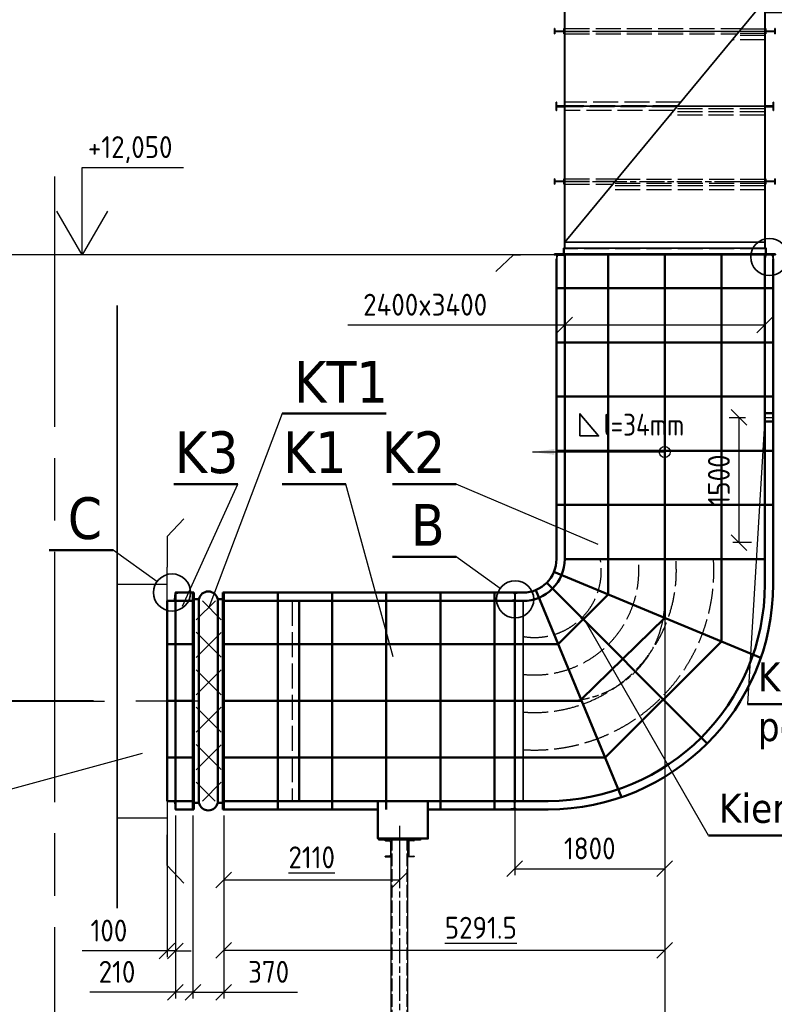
# Model space of a CAD drawing. Header units: millimetres. Extents: x -187295 to -99325, y -133089 to -73689.
# Tile 7 of 34: x -176204 to -167150, y -104981 to -93175. Entities that reach past the tile are written whole.
import ezdxf
from ezdxf.enums import TextEntityAlignment as Align

# ---------------------------------------------------------------- set-up
doc = ezdxf.new("R2010")
doc.units = ezdxf.units.MM
doc.header["$LTSCALE"] = 50
for name, pattern in [('AM_ISO02W050', [7.5, 6, -1.5]), ('AM_ISO02W050x2', [3.75, 3, -0.75]), ('AM_ISO08W050x2', [9, 6, -0.75, 1.5, -0.75]), ('amconstr', [9999, 9999, 0]), ('HIDDEN', [9.525, 6.35, -3.175])]:
    doc.linetypes.add(name, pattern=pattern)
for name, color, linetype, lineweight in [('AM_0', 7, 'Continuous', 50), ('AM_1', 40, 'Continuous', 35), ('AM_2', 140, 'Continuous', 25), ('AM_3', 6, 'AM_ISO02W050', 25), ('AM_4', 3, 'Continuous', 25), ('AM_5', 3, 'Continuous', 25), ('AM_6', 2, 'Continuous', 35), ('AM_7', 4, 'AM_ISO08W050x2', 25), ('AM_8', 1, 'Continuous', 25)]:
    doc.layers.add(name, color=color, linetype=linetype, lineweight=lineweight)
doc.layers.add('AM_CL', color=1, linetype='amconstr', plot=False)
doc.layers.add('KANAť', color=1, linetype='Continuous')
doc.styles.get("Standard").update_dxf_attribs({"font": 'ISOCP.SHX'})
doc.dimstyles.new('AM_ISO_ST-1zu1$0', dxfattribs={"dimtxt": 3.5, "dimasz": 2.5, "dimexe": 1, "dimexo": 1, "dimgap": 1.5, "dimtad": 1, "dimdec": 1, "dimdsep": 46, "dimtxsty": 'Standard', "dimblk": 'OBLIQUE', "dimcen": 0, "dimclrd": 256, "dimclre": 256, "dimclrt": 2, "dimadec": 1, "dimazin": 2, "dimtp": 0.1, "dimtm": 0.1, "dimtfac": 0.71, "dimtdec": 1, "dimtmove": 0, "dimatfit": 3, "dimfxl": 0, "dimlwd": -1, "dimlwe": -1, "dimarcsym": 0})

# ---------------------------------------------------------------- blocks, each defined once
blk = doc.blocks.new('A$C7E013454')
at = {"layer": 'AM_1'}
for p, q in [((2, 32), (6.5, 32)), ((2, 32), (2, -48)), ((12, 26.5), (12, -27)), ((2, -48), (122, -48)), ((23, -38), (116.5, -38)), ((122, -43.5), (122, -48))]:
    blk.add_line(p, q, dxfattribs=at)
for centre, radius, start, end in [((6.5, 26.5), 5.5, 0, 90), ((23, -27), 11, 180, 270), ((116.5, -43.5), 5.5, 0, 90)]:
    blk.add_arc(centre, radius, start, end, dxfattribs=at)
blk = doc.blocks.new('A$C201605CC')
at = {"layer": 'AM_1'}
for p, q in [((4855, 11841), (79, 7314)), ((4868, 11841), (86, 7307)), ((4942, 11841), (120, 7271)), ((4892, 11841), (4855, 11841)), ((5034, 11851), (4884, 11851)), ((4884, 11849), (4884, 11851)), ((5008, 11841), (4892, 11841)), ((5008, 11841), (5024, 11824)), ((5024, 11709), (5024, 11825)), ((5034, 11701), (5034, 11851)), ((5028, 11702), (231, 7154)), ((5034, 11701), (234, 7151)), ((5031, 11698), (4997, 11610)), ((5024, 11709), (5024, 11698)), ((5028, 11702), (5031, 11698)), ((5034, 11701), (5032, 11701)), ((5034, 11701), (5034, 111)), ((4997, 11610), (234, 7096)), ((4997, 11610), (4969, 11639)), ((2602, 9341), (5034, 9341)), ((704, 7541), (5034, 7541)), ((79, 7314), (234, 7151)), ((229, 7151), (229, 441)), ((234, 7151), (229, 7151)), ((234, 7151), (234, 441)), ((0, 6706), (229, 6706)), ((0, 6706), (0, 6576)), ((109, 6673), (109, 6609)), ((109, 6673), (115, 6673)), ((115, 6673), (115, 6650)), ((115, 6632), (115, 6609)), ((122, 6643), (216, 6643)), ((122, 6639), (216, 6639)), ((223, 6673), (223, 6650)), ((223, 6673), (229, 6673)), ((223, 6632), (223, 6609)), ((229, 6673), (229, 6609)), ((0, 6576), (229, 6576)), ((109, 6609), (115, 6609)), ((223, 6609), (229, 6609)), ((60, 5816), (229, 5816)), ((60, 5816), (60, 5666)), ((129, 5741), (129, 5791)), ((129, 5791), (131, 5791)), ((135, 5786), (135, 5756)), ((229, 5741), (129, 5741)), ((129, 5741), (129, 5691)), ((129, 5691), (131, 5691)), ((135, 5695), (135, 5726)), ((144, 5747), (225, 5747)), ((144, 5735), (225, 5735)), ((229, 5741), (5034, 5741)), ((60, 5666), (229, 5666)), ((0, 4906), (0, 4776)), ((0, 4906), (229, 4906)), ((109, 4873), (115, 4873)), ((109, 4873), (109, 4809)), ((115, 4873), (115, 4850)), ((122, 4843), (216, 4843)), ((223, 4873), (229, 4873)), ((223, 4873), (223, 4850)), ((229, 4873), (229, 4809)), ((0, 4776), (229, 4776)), ((109, 4809), (115, 4809)), ((115, 4832), (115, 4809)), ((122, 4839), (216, 4839)), ((223, 4832), (223, 4809)), ((223, 4809), (229, 4809)), ((60, 4016), (229, 4016)), ((60, 4016), (60, 3866)), ((129, 3991), (131, 3991)), ((129, 3941), (129, 3991)), ((129, 3941), (129, 3891)), ((229, 3941), (129, 3941)), ((135, 3986), (135, 3956)), ((135, 3895), (135, 3926)), ((144, 3947), (225, 3947)), ((144, 3935), (225, 3935)), ((229, 3941), (5034, 3941)), ((60, 3866), (229, 3866)), ((129, 3891), (131, 3891)), ((2634, 3411), (234, 511)), ((2634, 3411), (2934, 3411)), ((2634, 3411), (2634, 441)), ((2634, 3406), (2931, 3406)), ((2639, 3411), (2639, 441)), ((2639, 3312), (2880, 3312)), ((2639, 3306), (2876, 3306)), ((2931, 3406), (2854, 3266)), ((2876, 3306), (4899, 127)), ((2880, 3312), (4906, 127)), ((2931, 3406), (2931, 3411)), ((2931, 3406), (2935, 3409)), ((2931, 3406), (5028, 111)), ((2934, 3411), (5034, 111)), ((2934, 3411), (3016, 3356)), ((3016, 3356), (2983, 3335)), ((3016, 3356), (5008, 227)), ((2858, 3273), (2639, 3273)), ((2854, 3266), (2639, 3266)), ((2854, 3266), (4852, 127)), ((2858, 3273), (4860, 127)), ((109, 3073), (109, 3009)), ((109, 3073), (115, 3073)), ((115, 3073), (115, 3050)), ((223, 3073), (223, 3050)), ((223, 3073), (229, 3073)), ((2645, 3073), (2639, 3073)), ((2645, 3073), (2645, 3050)), ((2759, 3073), (2753, 3073)), ((2753, 3073), (2753, 3050)), ((2759, 3073), (2759, 3009)), ((109, 3009), (115, 3009)), ((115, 3032), (115, 3009)), ((122, 3043), (216, 3043)), ((122, 3039), (216, 3039)), ((223, 3032), (223, 3009)), ((223, 3009), (229, 3009)), ((2645, 3009), (2639, 3009)), ((2645, 3032), (2645, 3009)), ((2746, 3043), (2652, 3043)), ((2746, 3039), (2652, 3039)), ((2753, 3032), (2753, 3009)), ((2759, 3009), (2753, 3009)), ((129, 2191), (131, 2191)), ((129, 2141), (129, 2191)), ((229, 2141), (129, 2141)), ((129, 2141), (129, 2091)), ((135, 2186), (135, 2156)), ((135, 2095), (135, 2126)), ((144, 2147), (225, 2147)), ((144, 2135), (225, 2135)), ((1583, 2141), (229, 2141)), ((1583, 2141), (2639, 2141)), ((2639, 2141), (2739, 2141)), ((2724, 2147), (2644, 2147)), ((2724, 2135), (2644, 2135)), ((2733, 2186), (2733, 2156)), ((2733, 2095), (2733, 2126)), ((2739, 2191), (2738, 2191)), ((2739, 2141), (2739, 2191)), ((2739, 2141), (2739, 2091)), ((3790, 2141), (5034, 2141)), ((129, 2091), (131, 2091)), ((2739, 2091), (2738, 2091)), ((109, 1273), (115, 1273)), ((109, 1273), (109, 1209)), ((109, 1209), (115, 1209)), ((115, 1273), (115, 1250)), ((115, 1232), (115, 1209)), ((122, 1243), (216, 1243)), ((122, 1239), (216, 1239)), ((223, 1273), (229, 1273)), ((223, 1273), (223, 1250)), ((223, 1232), (223, 1209)), ((223, 1209), (229, 1209)), ((2645, 1273), (2639, 1273)), ((2645, 1209), (2639, 1209)), ((2645, 1273), (2645, 1250)), ((2645, 1232), (2645, 1209)), ((2746, 1243), (2652, 1243)), ((2746, 1239), (2652, 1239)), ((2753, 1273), (2753, 1250)), ((2759, 1273), (2753, 1273)), ((2753, 1232), (2753, 1209)), ((2759, 1209), (2753, 1209)), ((2759, 1273), (2759, 1209)), ((234, 511), (2634, 511)), ((227, 441), (2641, 441)), ((2641, 371), (227, 371)), ((227, 361), (2639, 361)), ((2759, 361), (2639, 361)), ((4771, 111), (4771, 201)), ((4780, 201), (4771, 201)), ((4787, 142), (4787, 193)), ((5018, 127), (4802, 127)), ((5008, 227), (4974, 205)), ((5034, 111), (5008, 227)), ((5021, 111), (5021, 119)), ((5021, 111), (4771, 111)), ((5021, 111), (5034, 111)), ((5028, 111), (5032, 114))]:
    blk.add_line(p, q, dxfattribs=at)
for centre in [(4958, 11746), (4596, 11402), (4233, 11058), (3870, 10714), (3507, 10370), (3144, 10026), (2781, 9682), (2418, 9338), (2055, 8994), (1693, 8651), (1330, 8307), (967, 7963), (604, 7619), (241, 7275), (2789, 3361), (3005, 3206), (3273, 2784), (3542, 2363), (3810, 1941), (4079, 1519), (4347, 1097), (4616, 675), (4884, 253)]:
    blk.add_circle(centre, 9, dxfattribs=at)
for centre, radius, start, end in [((4892, 11849), 8, 180, 270), ((5008, 11825), 16, 0, 90), ((5032, 11709), 8, 180, 270), ((122, 6650), 7, 180, 270), ((122, 6632), 7, 90, 180), ((216, 6650), 7, 270, 0), ((216, 6632), 7, 0, 90), ((131, 5786), 4.5, 0, 90), ((131, 5695), 4.5, 270, 0), ((144, 5756), 9, 180, 270), ((144, 5726), 9, 90, 180), ((225, 5742), 4.5, 0, 90), ((225, 5739), 4.5, 270, 0), ((122, 4850), 7, 180, 270), ((216, 4850), 7, 270, 0), ((122, 4832), 7, 90, 180), ((216, 4832), 7, 0, 90), ((131, 3986), 4.5, 0, 90), ((144, 3956), 9, 180, 270), ((144, 3926), 9, 90, 180), ((225, 3942), 4.5, 0, 90), ((225, 3939), 4.5, 270, 0), ((131, 3895), 4.5, 270, 0), ((122, 3050), 7, 180, 270), ((122, 3032), 7, 90, 180), ((216, 3050), 7, 270, 0), ((216, 3032), 7, 0, 90), ((2652, 3050), 7, 180, 270), ((2652, 3032), 7, 90, 180), ((2746, 3050), 7, 270, 0), ((2746, 3032), 7, 0, 90), ((131, 2186), 4.5, 0, 90), ((144, 2156), 9, 180, 270), ((144, 2126), 9, 90, 180), ((225, 2142), 4.5, 0, 90), ((225, 2139), 4.5, 270, 0), ((2644, 2142), 4.5, 90, 180), ((2644, 2139), 4.5, 180, 270), ((2724, 2156), 9, 270, 0), ((2724, 2126), 9, 0, 90), ((2738, 2186), 4.5, 90, 180), ((131, 2095), 4.5, 270, 0), ((2738, 2095), 4.5, 180, 270), ((122, 1250), 7, 180, 270), ((122, 1232), 7, 90, 180), ((216, 1250), 7, 270, 0), ((216, 1232), 7, 0, 90), ((2652, 1250), 7, 180, 270), ((2652, 1232), 7, 90, 180), ((2746, 1250), 7, 270, 0), ((2746, 1232), 7, 0, 90), ((4780, 193), 7.5, 0, 90), ((4802, 142), 15, 180, 270), ((5014, 119), 7.5, 0, 90)]:
    blk.add_arc(centre, radius, start, end, dxfattribs=at)
at = {"layer": 'AM_2', "ltscale": 10}
for p, q in [((5029, 111), (4729, 111)), ((4729, 111), (4729, 11)), ((4734, 11), (4729, 11)), ((4742, 18), (4747, 86)), ((4995, 101), (4763, 101)), ((5016, 18), (5011, 86)), ((5029, 11), (5024, 11)), ((5029, 111), (5029, 11)), ((5034, 109), (5034, 0))]:
    blk.add_line(p, q, dxfattribs=at)
at = {"layer": 'AM_2'}
blk.add_line((5029, 109), (5034, 109), dxfattribs=at)
at = {"layer": 'AM_2', "ltscale": 10}
for centre, radius, start, end in [((4734, 19), 8, 270, 355.4261), ((4763, 85), 16, 90, 175.4261), ((4995, 85), 16, 4.5739, 90), ((5024, 19), 8, 184.5739, 270)]:
    blk.add_arc(centre, radius, start, end, dxfattribs=at)
at = {"layer": 'AM_3'}
for p, q in [((4949, 11833), (128, 7263)), ((4942, 11841), (4949, 11833)), ((5013, 11702), (223, 7162)), ((5024, 11698), (5013, 11702)), ((5024, 11698), (5024, 127)), ((3666, 10277), (5024, 10277)), ((3593, 10204), (5024, 10204)), ((3627, 10238), (5024, 10238)), ((3632, 10243), (5024, 10243)), ((2602, 9341), (2544, 9341)), ((2729, 9334), (5024, 9334)), ((2743, 9348), (5024, 9348)), ((2795, 9401), (5024, 9401)), ((2676, 9281), (5024, 9281)), ((1746, 8391), (5024, 8391)), ((1770, 8438), (5024, 8438)), ((1773, 8444), (5024, 8444)), ((1797, 8491), (5024, 8491)), ((906, 7606), (5024, 7606)), ((704, 7541), (645, 7541)), ((790, 7476), (5024, 7476)), ((841, 7533), (5024, 7533)), ((855, 7548), (5024, 7548)), ((9, 6586), (9, 6696)), ((10, 6696), (5024, 6696)), ((18, 6656), (18, 6696)), ((18, 6586), (18, 6626)), ((30, 6644), (208, 6644)), ((30, 6638), (208, 6638)), ((220, 6656), (220, 6696)), ((220, 6586), (220, 6626)), ((229, 6644), (5024, 6644)), ((229, 6638), (5024, 6638)), ((10, 6586), (5024, 6586)), ((73, 5806), (5024, 5806)), ((73, 5741), (73, 5806)), ((73, 5806), (76, 5806)), ((81, 5801), (85, 5758)), ((221, 5801), (217, 5758)), ((229, 5806), (226, 5806)), ((73, 5741), (129, 5741)), ((73, 5741), (73, 5676)), ((73, 5676), (5024, 5676)), ((73, 5676), (76, 5676)), ((81, 5681), (85, 5724)), ((95, 5748), (207, 5748)), ((95, 5733), (207, 5733)), ((221, 5681), (217, 5724)), ((229, 5676), (226, 5676)), ((229, 5748), (5024, 5748)), ((229, 5733), (5024, 5733)), ((9, 4786), (9, 4896)), ((10, 4896), (5024, 4896)), ((18, 4856), (18, 4896)), ((30, 4844), (208, 4844)), ((220, 4856), (220, 4896)), ((229, 4844), (5024, 4844)), ((10, 4786), (5024, 4786)), ((18, 4786), (18, 4826)), ((30, 4838), (208, 4838)), ((220, 4786), (220, 4826)), ((229, 4838), (5024, 4838)), ((73, 4006), (5024, 4006)), ((73, 4006), (76, 4006)), ((73, 3941), (73, 4006)), ((73, 3941), (129, 3941)), ((73, 3941), (73, 3876)), ((81, 4001), (85, 3958)), ((81, 3881), (85, 3924)), ((95, 3948), (207, 3948)), ((95, 3933), (207, 3933)), ((221, 4001), (217, 3958)), ((221, 3881), (217, 3924)), ((229, 4006), (226, 4006)), ((229, 3948), (5024, 3948)), ((229, 3933), (5024, 3933)), ((73, 3876), (5024, 3876)), ((73, 3876), (76, 3876)), ((229, 3876), (226, 3876)), ((229, 3073), (2354, 3073)), ((3273, 3082), (5024, 3082)), ((229, 3043), (2330, 3043)), ((229, 3039), (2326, 3039)), ((229, 3009), (2301, 3009)), ((2639, 2989), (2285, 2989)), ((2639, 3016), (2307, 3016)), ((2639, 3065), (2348, 3065)), ((3291, 3043), (5024, 3043)), ((3294, 3038), (5024, 3038)), ((3312, 3000), (5024, 3000)), ((2639, 2940), (2244, 2940)), ((1624, 2191), (234, 2191)), ((1588, 2147), (234, 2147)), ((1578, 2135), (234, 2135)), ((3790, 2141), (3742, 2141)), ((3834, 2196), (5024, 2196)), ((3862, 2148), (5024, 2148)), ((3870, 2134), (5024, 2134)), ((1542, 2091), (234, 2091)), ((2634, 2035), (1496, 2035)), ((2634, 2074), (1528, 2074)), ((2634, 2112), (1559, 2112)), ((3898, 2086), (5024, 2086)), ((229, 1273), (865, 1273)), ((229, 1243), (840, 1243)), ((229, 1239), (836, 1239)), ((229, 1209), (812, 1209)), ((2639, 1189), (795, 1189)), ((2639, 1216), (818, 1216)), ((2639, 1265), (859, 1265)), ((4367, 1277), (5024, 1277)), ((4394, 1243), (5024, 1243)), ((4397, 1238), (5024, 1238)), ((4424, 1204), (5024, 1204)), ((2639, 1140), (754, 1140)), ((229, 441), (229, 431)), ((2639, 431), (229, 431)), ((234, 441), (234, 431)), ((2634, 441), (2634, 431)), ((2639, 441), (2639, 431)), ((5018, 127), (5034, 127))]:
    blk.add_line(p, q, dxfattribs=at)
for centre, radius, start, end in [((30, 6656), 12, 180, 270), ((30, 6626), 12, 90, 180), ((208, 6656), 12, 270, 0), ((208, 6626), 12, 0, 90), ((76, 5800), 5.5, 4.5739, 90), ((226, 5800), 5.5, 90, 175.4261), ((76, 5681), 5.5, 270, 355.4261), ((95, 5759), 10.5, 184.5739, 270), ((95, 5723), 10.5, 90, 175.4261), ((207, 5759), 10.5, 270, 355.4261), ((207, 5723), 10.5, 4.5739, 90), ((226, 5681), 5.5, 184.5739, 270), ((30, 4856), 12, 180, 270), ((208, 4856), 12, 270, 0), ((30, 4826), 12, 90, 180), ((208, 4826), 12, 0, 90), ((76, 4000), 5.5, 4.5739, 90), ((95, 3959), 10.5, 184.5739, 270), ((95, 3923), 10.5, 90, 175.4261), ((207, 3959), 10.5, 270, 355.4261), ((207, 3923), 10.5, 4.5739, 90), ((226, 4000), 5.5, 90, 175.4261), ((76, 3881), 5.5, 270, 355.4261), ((226, 3881), 5.5, 184.5739, 270)]:
    blk.add_arc(centre, radius, start, end, dxfattribs=at)
at = {"layer": 'AM_7'}
for p, q in [((4969, 11756), (228, 7263)), ((4947, 11758), (4969, 11735)), ((4584, 11414), (4607, 11391)), ((4221, 11070), (4244, 11047)), ((3858, 10726), (3881, 10703)), ((3496, 10382), (3518, 10359)), ((3671, 10283), (3587, 10198)), ((3629, 10241), (5024, 10241)), ((3133, 10038), (3155, 10015)), ((2770, 9694), (2792, 9671)), ((2407, 9350), (2429, 9327)), ((2810, 9416), (2669, 9273)), ((2044, 9006), (2066, 8983)), ((1681, 8662), (1703, 8639)), ((1801, 8498), (1744, 8386)), ((1772, 8441), (5024, 8441)), ((1318, 8319), (1341, 8295)), ((955, 7975), (978, 7951)), ((593, 7631), (615, 7607)), ((922, 7624), (779, 7464)), ((230, 7287), (252, 7263)), ((229, 6641), (109, 6641)), ((229, 6641), (5024, 6641)), ((229, 4841), (109, 4841)), ((229, 4841), (5024, 4841)), ((2907, 3361), (2776, 3361)), ((2789, 3374), (2789, 3347)), ((2907, 3361), (4892, 241)), ((2992, 3198), (3019, 3215)), ((3270, 3088), (3316, 2993)), ((229, 3041), (109, 3041)), ((229, 3041), (2328, 3041)), ((2328, 3041), (2639, 3041)), ((2639, 3041), (2759, 3041)), ((3293, 3041), (5024, 3041)), ((3260, 2776), (3287, 2793)), ((3529, 2354), (3556, 2371)), ((3829, 2204), (3905, 2075)), ((3797, 1932), (3824, 1949)), ((4065, 1510), (4092, 1528)), ((229, 1241), (109, 1241)), ((229, 1241), (2328, 1241)), ((2328, 1241), (2639, 1241)), ((2639, 1241), (2759, 1241)), ((4360, 1287), (4429, 1197)), ((4396, 1241), (5024, 1241)), ((4334, 1089), (4361, 1106)), ((4602, 667), (4629, 684)), ((4871, 245), (4898, 262)), ((4835, 139), (4835, 86))]:
    blk.add_line(p, q, dxfattribs=at)
for centre, radius in [((5027, 11702), 17.3), ((5019, 121), 23.4)]:
    blk.add_circle(centre, radius, dxfattribs=at)
at = {"layer": 'AM_5', "xscale": -1}
blk.add_blockref('A$C7E013454', (229, 409), dxfattribs=at)
at = {"layer": 'AM_5'}
blk.add_blockref('A$C7E013454', (2639, 409), dxfattribs=at)
blk = doc.blocks.new('_Oblique')
at = {"color": 0, "linetype": 'ByBlock', "lineweight": -2}
blk.add_line((-0.5, -0.5), (0.5, 0.5), dxfattribs=at)
blk = doc.blocks.new('*D128')
at = {"layer": 'AM_5'}
for p, q in [((-168464, -100281), (-168464, -109044)), ((-164745, -108144), (-164745, -109044)), ((-164745, -108944), (-168464, -108944))]:
    blk.add_line(p, q, dxfattribs=at)
at = {"layer": 'Defpoints', "color": 0}
for p in [(-168464, -100181), (-164745, -108044), (-168464, -108944)]:
    blk.add_point(p, dxfattribs=at)
at = {"layer": 'AM_5', "xscale": 250, "yscale": 250, "zscale": 250, "rotation": 180}
blk.add_blockref('_Oblique', (-168464, -108944), dxfattribs=at)
at = {"layer": 'AM_5', "xscale": 250, "yscale": 250, "zscale": 250}
blk.add_blockref('_Oblique', (-164745, -108944), dxfattribs=at)
at = {"layer": 'AM_5', "color": 2, "insert": (-166605, -108619), "char_height": 350, "attachment_point": 5}
blk.add_mtext('3718.5', dxfattribs=at)
blk = doc.blocks.new('*D131')
at = {"layer": 'AM_5'}
for p, q in [((-169664, -96202), (-169664, -96911)), ((-167264, -96202), (-167264, -96911)), ((-169664, -96836), (-172268, -96836)), ((-167264, -96836), (-169664, -96836))]:
    blk.add_line(p, q, dxfattribs=at)
at = {"layer": 'Defpoints', "color": 0}
for p in [(-169664, -96127), (-167264, -96127), (-169664, -96836)]:
    blk.add_point(p, dxfattribs=at)
at = {"layer": 'AM_5', "xscale": 187.5, "yscale": 187.5, "zscale": 187.5, "rotation": 180}
blk.add_blockref('_Oblique', (-169664, -96836), dxfattribs=at)
at = {"layer": 'AM_5', "xscale": 187.5, "yscale": 187.5, "zscale": 187.5}
blk.add_blockref('_Oblique', (-167264, -96836), dxfattribs=at)
at = {"layer": 'AM_5', "color": 2, "insert": (-171339, -96592), "char_height": 262.5, "attachment_point": 5}
blk.add_mtext('2400x3400', dxfattribs=at)
blk = doc.blocks.new('M_PFN_6')
at = {"color": 0, "linetype": 'ByBlock', "lineweight": -2}
blk.add_solid([(3.5, 0.46), (3.5, -0.46), (0, 0)], dxfattribs=at)
blk = doc.blocks.new('*D130')
at = {"layer": 'AM_5'}
for p, q in [((-173755, -102719), (-173755, -103564)), ((-171645, -102915), (-171645, -103564)), ((-173755, -103489), (-171645, -103489))]:
    blk.add_line(p, q, dxfattribs=at)
at = {"layer": 'Defpoints', "color": 0}
for p in [(-173755, -102644), (-171645, -102840), (-171645, -103489)]:
    blk.add_point(p, dxfattribs=at)
at = {"layer": 'AM_5', "xscale": 187.5, "yscale": 187.5, "zscale": 187.5, "rotation": 180}
blk.add_blockref('_Oblique', (-173755, -103489), dxfattribs=at)
at = {"layer": 'AM_5', "xscale": 187.5, "yscale": 187.5, "zscale": 187.5}
blk.add_blockref('_Oblique', (-171645, -103489), dxfattribs=at)
at = {"layer": 'AM_5', "color": 2, "insert": (-172700, -103219), "char_height": 262.5, "attachment_point": 5}
blk.add_mtext('\\L2110\\l', dxfattribs=at)
blk = doc.blocks.new('A$C4B3442D4')
at = {"layer": 'AM_3', "linetype": 'AM_ISO02W050x2'}
for p, q in [((223, 20), (223, 4830)), ((400, 20), (400, 4830))]:
    blk.add_line(p, q, dxfattribs=at)
at = {"layer": 'AM_4'}
for p, q in [((61, 4850), (561, 4850)), ((61, 4830), (61, 4850)), ((561, 4850), (561, 4830)), ((561, 4830), (61, 4830)), ((136, 4830), (136, 4827)), ((211, 4830), (136, 4830)), ((142, 4821), (192, 4817)), ((203, 4805), (203, 4655)), ((211, 4630), (211, 4830)), ((411, 4830), (211, 4830)), ((211, 20), (211, 4830)), ((411, 4630), (411, 4830)), ((411, 4830), (486, 4830)), ((411, 20), (411, 4830)), ((420, 4805), (420, 4655)), ((481, 4821), (430, 4817)), ((486, 4830), (486, 4827)), ((136, 4633), (136, 4630)), ((136, 4630), (211, 4630)), ((192, 4643), (142, 4639)), ((486, 4630), (411, 4630)), ((430, 4643), (481, 4639)), ((486, 4633), (486, 4630)), ((-39, 120), (161, 420)), ((161, 420), (211, 420)), ((461, 420), (411, 420)), ((661, 120), (461, 420)), ((-39, 20), (-39, 120)), ((661, 20), (661, 120)), ((-39, 20), (661, 20)), ((-39, 0), (-39, 20)), ((311, 20), (-39, 20)), ((411, 20), (211, 20)), ((311, 20), (661, 20)), ((661, 20), (661, 0)), ((661, 0), (-39, 0))]:
    blk.add_line(p, q, dxfattribs=at)
at = {"layer": 'AM_4', "extrusion": (0, 0, -1)}
for centre, radius, start, end in [((-142, 4827), 6, 274.5739, 0), ((-191, 4805), 11.5, 94.5739, 180), ((-142, 4633), 6, 0, 85.4261), ((-191, 4655), 11.5, 180, 265.4261)]:
    blk.add_arc(centre, radius, start, end, dxfattribs=at)
at = {"layer": 'AM_4'}
for centre, radius, start, end in [((431, 4805), 11.5, 94.5739, 180), ((480, 4827), 6, 274.5739, 0), ((431, 4655), 11.5, 180, 265.4261), ((480, 4633), 6, 0, 85.4261)]:
    blk.add_arc(centre, radius, start, end, dxfattribs=at)
at = {"layer": 'AM_7', "linetype": 'AM_ISO08W050x2'}
blk.add_line((311, 5004), (311, 0), dxfattribs=at)
blk = doc.blocks.new('*D132')
at = {"layer": 'AM_5'}
for p, q in [((-169865, -95994), (-177017, -95994)), ((-176942, -95994), (-176942, -101344)), ((-175319, -101344), (-177017, -101344))]:
    blk.add_line(p, q, dxfattribs=at)
at = {"layer": 'Defpoints', "color": 0}
for p in [(-169790, -95994), (-176942, -101344), (-175244, -101344)]:
    blk.add_point(p, dxfattribs=at)
at = {"layer": 'AM_5', "xscale": 187.5, "yscale": 187.5, "zscale": 187.5}
for p, rotation in [((-176942, -95994), 90), ((-176942, -101344), 270)]:
    blk.add_blockref('_Oblique', p, dxfattribs=dict(at, rotation=rotation))
at = {"layer": 'AM_5', "color": 2, "insert": (-177185, -98669), "char_height": 262.5, "attachment_point": 5, "rotation": 90}
blk.add_mtext('5550', dxfattribs=at)
blk = doc.blocks.new('*D133')
at = {"layer": 'AM_5'}
for p, q in [((-168464, -100256), (-168464, -104408)), ((-173755, -102719), (-173755, -104408)), ((-173755, -104333), (-168464, -104333))]:
    blk.add_line(p, q, dxfattribs=at)
at = {"layer": 'Defpoints', "color": 0}
for p in [(-168464, -100181), (-173755, -102644), (-168464, -104333)]:
    blk.add_point(p, dxfattribs=at)
at = {"layer": 'AM_5', "xscale": 187.5, "yscale": 187.5, "zscale": 187.5, "rotation": 180}
blk.add_blockref('_Oblique', (-173755, -104333), dxfattribs=at)
at = {"layer": 'AM_5', "xscale": 187.5, "yscale": 187.5, "zscale": 187.5}
blk.add_blockref('_Oblique', (-168464, -104333), dxfattribs=at)
at = {"layer": 'AM_5', "color": 2, "insert": (-170671, -104063), "char_height": 262.5, "attachment_point": 5}
blk.add_mtext('\\L5291.5\\l', dxfattribs=at)
blk = doc.blocks.new('kotentext')
at = {"layer": 'AM_6'}
blk.add_attdef('HOEHE', text='', height=3.5, dxfattribs=at).set_placement((0, 0), align=Align.RIGHT)
blk = doc.blocks.new('*D471')
at = {"layer": 'AM_5'}
for p, q in [((-168464, -100331), (-168464, -103431)), ((-170264, -102619), (-170264, -103431)), ((-170264, -103356), (-168464, -103356))]:
    blk.add_line(p, q, dxfattribs=at)
at = {"layer": 'Defpoints', "color": 0}
for p in [(-168464, -100256), (-170264, -102544), (-168464, -103356)]:
    blk.add_point(p, dxfattribs=at)
at = {"layer": 'AM_5', "xscale": 187.5, "yscale": 187.5, "zscale": 187.5, "rotation": 180}
blk.add_blockref('_Oblique', (-170264, -103356), dxfattribs=at)
at = {"layer": 'AM_5', "xscale": 187.5, "yscale": 187.5, "zscale": 187.5}
blk.add_blockref('_Oblique', (-168464, -103356), dxfattribs=at)
at = {"layer": 'AM_5', "color": 2, "insert": (-169364, -103112), "char_height": 262.5, "attachment_point": 5}
blk.add_mtext('1800', dxfattribs=at)
blk = doc.blocks.new('*D506')
at = {"layer": 'AM_5'}
for p, q in [((-167693, -97944), (-167497, -97944)), ((-167572, -99444), (-167572, -97944)), ((-167424, -99444), (-167647, -99444))]:
    blk.add_line(p, q, dxfattribs=at)
at = {"layer": 'Defpoints', "color": 0}
for p in [(-167768, -97944), (-167572, -97944), (-167349, -99444)]:
    blk.add_point(p, dxfattribs=at)
at = {"layer": 'AM_5', "xscale": 187.5, "yscale": 187.5, "zscale": 187.5}
for p, rotation in [((-167572, -97944), 90), ((-167572, -99444), 270)]:
    blk.add_blockref('_Oblique', p, dxfattribs=dict(at, rotation=rotation))
at = {"layer": 'AM_5', "color": 2, "insert": (-167815, -98694), "char_height": 262.5, "attachment_point": 5, "rotation": 90}
blk.add_mtext('1500', dxfattribs=at)
blk = doc.blocks.new('*D516')
at = {"layer": 'AM_5'}
for p, q in [((-174125, -102719), (-174125, -104911)), ((-173755, -102719), (-173755, -104911)), ((-174125, -104836), (-173755, -104836)), ((-173755, -104836), (-172869, -104836))]:
    blk.add_line(p, q, dxfattribs=at)
at = {"layer": 'Defpoints', "color": 0}
for p in [(-174125, -102644), (-173755, -102644), (-173755, -104836)]:
    blk.add_point(p, dxfattribs=at)
at = {"layer": 'AM_5', "xscale": 187.5, "yscale": 187.5, "zscale": 187.5, "rotation": 180}
blk.add_blockref('_Oblique', (-174125, -104836), dxfattribs=at)
at = {"layer": 'AM_5', "xscale": 187.5, "yscale": 187.5, "zscale": 187.5}
blk.add_blockref('_Oblique', (-173755, -104836), dxfattribs=at)
at = {"layer": 'AM_5', "color": 2, "insert": (-173217, -104592), "char_height": 262.5, "attachment_point": 5}
blk.add_mtext('370', dxfattribs=at)
blk = doc.blocks.new('*D517')
at = {"layer": 'AM_5'}
for p, q in [((-174335, -102719), (-174335, -104911)), ((-174125, -102719), (-174125, -104911)), ((-174335, -104836), (-175362, -104836)), ((-174125, -104836), (-174335, -104836)), ((-174125, -104836), (-173938, -104836))]:
    blk.add_line(p, q, dxfattribs=at)
at = {"layer": 'Defpoints', "color": 0}
for p in [(-174335, -102644), (-174125, -102644), (-174335, -104836)]:
    blk.add_point(p, dxfattribs=at)
at = {"layer": 'AM_5', "xscale": 187.5, "yscale": 187.5, "zscale": 187.5}
blk.add_blockref('_Oblique', (-174335, -104836), dxfattribs=at)
at = {"layer": 'AM_5', "xscale": 187.5, "yscale": 187.5, "zscale": 187.5, "rotation": 180}
blk.add_blockref('_Oblique', (-174125, -104836), dxfattribs=at)
at = {"layer": 'AM_5', "color": 2, "insert": (-175036, -104592), "char_height": 262.5, "attachment_point": 5}
blk.add_mtext('210', dxfattribs=at)
blk = doc.blocks.new('*D518')
at = {"layer": 'AM_5'}
for p, q in [((-174435, -102819), (-174435, -104416)), ((-174335, -102719), (-174335, -104416)), ((-174435, -104341), (-175456, -104341)), ((-174335, -104341), (-174435, -104341)), ((-174335, -104341), (-174148, -104341))]:
    blk.add_line(p, q, dxfattribs=at)
at = {"layer": 'Defpoints', "color": 0}
for p in [(-174335, -102644), (-174435, -102744), (-174435, -104341)]:
    blk.add_point(p, dxfattribs=at)
at = {"layer": 'AM_5', "xscale": 187.5, "yscale": 187.5, "zscale": 187.5}
blk.add_blockref('_Oblique', (-174435, -104341), dxfattribs=at)
at = {"layer": 'AM_5', "xscale": 187.5, "yscale": 187.5, "zscale": 187.5, "rotation": 180}
blk.add_blockref('_Oblique', (-174335, -104341), dxfattribs=at)
at = {"layer": 'AM_5', "color": 2, "insert": (-175133, -104097), "char_height": 262.5, "attachment_point": 5}
blk.add_mtext('100', dxfattribs=at)

msp = doc.modelspace()

# ---------------------------------------------------------------- hatches: boundary and pattern name
at = {"layer": 'AM_8'}
h = msp.add_hatch(dxfattribs=at)
h.set_pattern_fill('ANSI37', color=256, scale=100, style=0)
h.set_pattern_definition([(45, (-195711.16, -152980.76), (-224.5064, 224.5064), []), (135, (-195711.16, -152980.76), (-224.5064, -224.5064), [])])
h.paths.add_polyline_path([(-173784.758, -100143.641), (-174084.758, -100143.641), (-174084.758, -101343.641), (-173784.758, -101343.641)])
h.paths.add_polyline_path([(-173784.758, -101343.641), (-174084.758, -101343.641), (-174084.758, -102543.641), (-173784.758, -102543.641)])

# ---------------------------------------------------------------- linework, layer by layer
at = {"layer": 'AM_0'}
for p, q in [((-169763.967, -99643.641), (-169763.967, -96043.638)), ((-169663.969, -99643.64), (-169663.969, -95993.641)), ((-169143.967, -100066.138), (-169143.967, -95993.632)), ((-168463.967, -100347.804), (-168463.967, -95993.632)), ((-167783.967, -100629.469), (-167783.967, -95993.632)), ((-167263.969, -99943.823), (-167263.969, -95993.632)), ((-167163.967, -99943.641), (-167163.967, -96043.63)), ((-169763.967, -96393.64), (-167163.967, -96393.64)), ((-169763.967, -97043.64), (-167163.967, -97043.64)), ((-169763.967, -97693.64), (-167163.967, -97693.64)), ((-173052.959, -97898.268), (-171808.313, -97898.268)), ((-167263.969, -97893.632), (-167163.969, -97893.632)), ((-167263.967, -97993.632), (-167163.967, -97993.632)), ((-169763.967, -98343.64), (-167163.967, -98343.64)), ((-174353.356, -98743.034), (-173587.952, -98743.034)), ((-173056.139, -98743.034), (-172290.735, -98743.034)), ((-171732.051, -98743.034), (-170966.647, -98743.034)), ((-169763.967, -98993.64), (-167163.967, -98993.64)), ((-169663.969, -98993.64), (-167263.969, -98993.64)), ((-175848.549, -99533.642), (-175083.146, -99533.642)), ((-171732.051, -99614.867), (-170966.647, -99614.867)), ((-169663.969, -99643.64), (-167263.969, -99643.64)), ((-169794.415, -99796.714), (-167311.875, -100825.016)), ((-169881.125, -99926.484), (-167954.779, -101852.829)), ((-174335.467, -100043.641), (-174335.467, -102643.641)), ((-174335.467, -100043.641), (-174125.467, -100043.641)), ((-174125.467, -100043.641), (-174125.467, -102643.641)), ((-174125.467, -100043.641), (-174115.467, -100043.641)), ((-174115.467, -100043.641), (-174115.467, -102643.641)), ((-173765.467, -100043.641), (-173765.467, -102643.641)), ((-173765.467, -100043.641), (-173755.467, -100043.641)), ((-173755.467, -100043.641), (-173755.467, -102643.641)), ((-170163.967, -100043.641), (-173755.467, -100043.641)), ((-173105.467, -100043.641), (-173105.467, -102643.641)), ((-172455.467, -100043.641), (-172455.467, -102643.641)), ((-171805.467, -100043.641), (-171805.467, -102643.641)), ((-171155.467, -100043.641), (-171155.467, -102643.641)), ((-170505.467, -100043.641), (-170505.467, -102643.641)), ((-170010.895, -100013.193), (-168982.593, -102495.734)), ((-169741.471, -100663.641), (-169143.967, -100066.138)), ((-174435.467, -100143.641), (-174125.467, -100143.641)), ((-174435.467, -100143.641), (-174435.467, -102544.23)), ((-174303.458, -100143.641), (-174125.467, -100143.641)), ((-174115.467, -100123.641), (-174053.467, -100123.641)), ((-174053.467, -100123.641), (-174053.467, -102563.641)), ((-173827.467, -100123.641), (-173827.467, -102563.641)), ((-173827.467, -100123.641), (-173765.467, -100123.641)), ((-171530.588, -100143.641), (-173755.467, -100143.641)), ((-171530.588, -100143.641), (-173144.221, -100143.641)), ((-172850.8, -100143.641), (-172850.8, -102543.641)), ((-171530.588, -100143.641), (-170163.969, -100143.641)), ((-170263.969, -100143.641), (-170263.969, -102543.641)), ((-169466.576, -101327.294), (-168463.967, -100347.804)), ((-174125.467, -100663.641), (-174435.467, -100663.641)), ((-173755.467, -100663.641), (-169741.471, -100663.641)), ((-169178.14, -102023.641), (-167783.967, -100629.469)), ((-174125.467, -101343.641), (-174435.467, -101343.641)), ((-173755.467, -101343.641), (-169459.805, -101343.641)), ((-167473.458, -101380.231), (-165026.93, -101380.231)), ((-174125.467, -102023.641), (-174435.467, -102023.641)), ((-173755.467, -102023.641), (-169178.14, -102023.641)), ((-174435.467, -102543.641), (-174125.467, -102543.641)), ((-174115.467, -102563.641), (-174053.467, -102563.641)), ((-173827.467, -102543.641), (-173825.467, -102543.641)), ((-173827.467, -102563.641), (-173765.467, -102563.641)), ((-171530.588, -102543.641), (-173755.467, -102543.641)), ((-171530.588, -102543.641), (-173144.077, -102543.641)), ((-171530.588, -102543.641), (-169863.969, -102543.641)), ((-174335.467, -102643.641), (-174125.467, -102643.641)), ((-174125.467, -102643.641), (-174115.467, -102643.641)), ((-173765.467, -102643.641), (-173755.467, -102643.641)), ((-171906.613, -102643.641), (-173755.467, -102643.641)), ((-169863.967, -102643.641), (-171306.613, -102643.641)), ((-167939.865, -102955.491), (-165493.337, -102955.491))]:
    msp.add_line(p, q, dxfattribs=at)
msp.add_lwpolyline([(-171906.613, -102543.641), (-171306.613, -102543.641), (-171306.613, -102993.641), (-171906.613, -102993.641)], close=True, dxfattribs=at)
for centre, radius, start, end in [((-170163.969, -99643.641), 500, 270, 0.0000672), ((-170163.967, -99643.641), 400, 270, 360), ((-169863.969, -99943.641), 2600, 270, 0), ((-169863.967, -99943.641), 2700, 270, 360), ((-173940.467, -100145.892), 115.17, 11.1398462, 168.8601538), ((-173940.467, -102541.389), 115.17, 191.1398462, 348.8601538)]:
    msp.add_arc(centre, radius, start, end, dxfattribs=at)
at = {"layer": 'AM_1', "flags": 128}
msp.add_lwpolyline([(-169481.813, -98165.515), (-169258.998, -98165.515), (-169481.813, -97899.575)], close=True, dxfattribs=at)
at = {"layer": 'AM_3'}
for p, q in [((-172932.958, -100143.641), (-172932.958, -102543.641)), ((-170163.969, -100143.641), (-170163.969, -102543.641))]:
    msp.add_line(p, q, dxfattribs=at)
for radius, start, end in [(2150, 266.3043551, 3.6956512), (1700, 265.3241479, 4.6758601), (1250, 263.6348126, 6.3651982), (800, 260.0245191, 9.975498)]:
    msp.add_arc((-170025.388, -99782.222), radius, start, end, dxfattribs=at)
at = {"layer": 'AM_4'}
for p, q in [((-175454.506, -95995.884), (-175757.615, -95470.884)), ((-175151.397, -95470.884), (-175454.506, -95995.884)), ((-175454.506, -95995.884), (-175454.506, -95470.884)), ((-170277.461, -95993.632), (-170490.119, -96195.497)), ((-170277.675, -95993.835), (-170194.874, -95993.894)), ((-169791.967, -95993.632), (-170194.874, -95993.894)), ((-173052.959, -97898.268), (-173934.035, -100221.758)), ((-167263.969, -97943.632), (-167473.458, -101380.231)), ((-167263.969, -97943.632), (-167163.969, -97943.632)), ((-174248.831, -100207.654), (-173587.952, -98743.034)), ((-171723.269, -100815.445), (-172290.735, -98743.034)), ((-169264.247, -99466.884), (-170966.647, -98743.034)), ((-174435.467, -99372.982), (-174233.603, -99160.324)), ((-174435.467, -99372.982), (-174435.205, -99740.734)), ((-174556.29, -99913.179), (-175083.146, -99533.642)), ((-170439.792, -99994.404), (-170966.647, -99614.867)), ((-174435.467, -100143.641), (-174435.205, -99740.734)), ((-175035.467, -99943.641), (-174435.337, -99943.641)), ((-167939.865, -102955.491), (-169445.453, -100333.289)), ((-174733.78, -101974.625), (-179593.898, -103292.842)), ((-174435.467, -102544.23), (-174435.205, -102947.137)), ((-175035.467, -102743.641), (-174435.337, -102743.641)), ((-174435.467, -103314.889), (-174435.205, -102947.137)), ((-174435.467, -103314.889), (-174233.603, -103527.547))]:
    msp.add_line(p, q, dxfattribs=at)
at = {"layer": 'AM_4', "flags": 128}
msp.add_lwpolyline([(-170049.919, -98357.916), (-168463.967, -98357.916), (-168463.967, -98357.916)], dxfattribs=at)
at = {"layer": 'AM_4'}
msp.add_circle((-168463.967, -98357.916), 65.64, dxfattribs=at)
at = {"layer": 'AM_5'}
msp.add_line((-174125.467, -100143.641), (-174303.458, -100143.641), dxfattribs=at)
msp.add_lwpolyline([(-175454.506, -95470.884), (-175454.506, -94945.884), (-174237.322, -94945.884)], dxfattribs=at)
at = {"layer": 'AM_6'}
for p, q in [((-175035.467, -96600.819), (-175035.467, -103828.597)), ((-170163.969, -100143.641), (-170163.969, -102543.641))]:
    msp.add_line(p, q, dxfattribs=at)
for centre in [(-167208.917, -96019.931), (-174375.467, -100043.441), (-170258.969, -100124.666)]:
    msp.add_circle(centre, 222.856, dxfattribs=at)
at = {"layer": 'AM_7', "ltscale": 10}
for p, q in [((-175785.467, -95055.782), (-175785.467, -108043.632)), ((-178186.131, -101345.892), (-173755.467, -101343.641))]:
    msp.add_line(p, q, dxfattribs=at)
at = {"layer": 'AM_7', "linetype": 'AM_ISO08W050x2'}
msp.add_line((-168463.967, -100181.314), (-168463.967, -98357.916), dxfattribs=at)
at = {"layer": 'AM_7'}
msp.add_arc((-169663.967, -100143.641), 1200, 270, 0, dxfattribs=at)
at = {"layer": 'AM_CL'}
msp.add_line((-169663.969, -102543.641), (-169663.969, -102535.937), dxfattribs=at)
at = {"layer": 'Defpoints', "color": 0, "linetype": 'ByBlock'}
for p in [(-169764.169, -95993.641), (-169663.969, -95993.641), (-169663.969, -96013.841), (-169663.969, -96043.641), (-167263.969, -95993.632), (-167263.969, -96013.832), (-167263.969, -96043.632), (-167163.769, -95993.632), (-174335.467, -100043.441), (-174335.467, -100043.441), (-170263.969, -100043.441), (-170263.969, -100043.441), (-174435.467, -100143.641), (-174355.667, -100143.641), (-174335.467, -100143.641), (-174335.467, -100143.641), (-174315.267, -100143.641), (-174285.467, -100143.641), (-170318.969, -100143.641), (-170313.969, -100143.641), (-170284.169, -100143.641), (-170263.969, -100143.641), (-170263.969, -100143.641), (-170243.769, -100143.641), (-170213.969, -100143.641), (-170208.969, -100143.641), (-174435.467, -102544.23), (-174355.667, -102544.23), (-174335.467, -102544.23), (-174335.467, -102544.23), (-174315.267, -102544.23), (-174285.467, -102544.23), (-170318.969, -102543.641), (-170313.969, -102543.641), (-170284.169, -102543.641), (-170263.969, -102543.641), (-170263.969, -102543.641), (-170243.769, -102543.641), (-170213.969, -102543.641), (-170208.969, -102543.641), (-174335.467, -102644.43), (-174335.467, -102644.43), (-170263.969, -102643.841), (-170263.969, -102643.841)]:
    msp.add_point(p, dxfattribs=at)
at = {"layer": 'KANAť', "color": 7, "linetype": 'HIDDEN'}
for p, q in [((-169764.169, -95993.641), (-169663.969, -95993.641)), ((-169764.169, -95993.641), (-169663.969, -95993.641)), ((-169764.169, -95993.641), (-169764.169, -96043.641)), ((-169753.466, -96005.582), (-169759.401, -96039.241)), ((-169745.194, -95998.641), (-169682.944, -95998.641)), ((-169674.671, -96005.582), (-169668.736, -96039.241)), ((-169663.969, -95993.641), (-169663.969, -96043.641)), ((-167163.769, -95993.632), (-167263.969, -95993.632)), ((-167163.769, -95993.632), (-167263.969, -95993.632)), ((-167263.969, -95993.632), (-167263.969, -96043.632)), ((-167253.266, -96005.574), (-167259.201, -96039.232)), ((-167182.744, -95998.632), (-167244.994, -95998.632)), ((-167174.471, -96005.574), (-167168.536, -96039.232)), ((-167163.769, -95993.632), (-167163.769, -96043.632)), ((-174345.75, -100125.588), (-174340.235, -100047.841)), ((-174335.467, -100043.441), (-174335.467, -100143.641)), ((-174335.467, -100043.441), (-174335.467, -100143.641)), ((-174335.467, -100043.441), (-174285.467, -100043.441)), ((-174335.467, -100043.441), (-174335.467, -100143.641)), ((-174335.467, -100043.441), (-174335.467, -100143.641)), ((-174335.467, -100143.441), (-174335.467, -100043.441)), ((-174330.467, -100062.415), (-174330.467, -100124.666)), ((-174323.526, -100054.143), (-174289.867, -100048.208)), ((-170263.969, -100043.441), (-170313.969, -100043.441)), ((-170275.91, -100054.143), (-170309.569, -100048.208)), ((-170268.969, -100062.415), (-170268.969, -100124.666)), ((-170263.969, -100043.441), (-170263.969, -100143.641)), ((-170263.969, -100043.441), (-170263.969, -100143.641)), ((-170263.969, -100043.441), (-170213.969, -100043.441)), ((-170263.969, -100043.441), (-170263.969, -100143.641)), ((-170263.969, -100043.441), (-170263.969, -100143.641)), ((-170258.969, -100062.415), (-170258.969, -100124.666)), ((-170252.027, -100054.143), (-170218.369, -100048.208)), ((-174335.467, -100143.641), (-174435.467, -100143.641)), ((-174353.535, -100133.373), (-174431.067, -100138.873)), ((-174335.467, -100143.641), (-174285.467, -100143.641)), ((-174323.526, -100132.938), (-174289.867, -100138.873)), ((-170263.969, -100143.641), (-170313.969, -100143.641)), ((-170275.91, -100132.938), (-170309.569, -100138.873)), ((-170263.969, -100143.641), (-170213.969, -100143.641)), ((-170252.027, -100132.938), (-170218.369, -100138.873)), ((-174335.467, -102544.23), (-174435.467, -102544.23)), ((-174353.535, -102554.498), (-174431.067, -102548.998)), ((-174345.75, -102562.283), (-174340.235, -102640.03)), ((-174335.467, -102644.43), (-174335.467, -102544.23)), ((-174335.467, -102644.43), (-174335.467, -102544.23)), ((-174335.467, -102544.23), (-174285.467, -102544.23)), ((-174335.467, -102644.43), (-174335.467, -102544.23)), ((-174335.467, -102644.43), (-174335.467, -102544.23)), ((-174335.467, -102544.43), (-174335.467, -102644.43)), ((-174330.467, -102625.455), (-174330.467, -102563.205)), ((-174323.526, -102554.933), (-174289.867, -102548.998)), ((-170263.969, -102543.641), (-170313.969, -102543.641)), ((-170275.91, -102554.343), (-170309.569, -102548.408)), ((-170268.969, -102624.866), (-170268.969, -102562.615)), ((-170263.969, -102643.841), (-170263.969, -102543.641)), ((-170263.969, -102643.841), (-170263.969, -102543.641)), ((-170263.969, -102543.641), (-170213.969, -102543.641)), ((-170263.969, -102643.841), (-170263.969, -102543.641)), ((-170263.969, -102643.841), (-170263.969, -102543.641)), ((-170258.969, -102624.866), (-170258.969, -102562.615)), ((-170252.027, -102554.343), (-170218.369, -102548.408)), ((-174335.467, -102644.43), (-174285.467, -102644.43)), ((-174323.526, -102633.728), (-174289.867, -102639.662)), ((-170263.969, -102643.841), (-170313.969, -102643.841)), ((-170275.91, -102633.138), (-170309.569, -102639.073)), ((-170263.969, -102643.841), (-170213.969, -102643.841)), ((-170252.027, -102633.138), (-170218.369, -102639.073))]:
    msp.add_line(p, q, dxfattribs=at)
for centre, radius, start, end in [((-169764.117, -96038.914), 4.727, 269.369308, 356.0375211), ((-169745.194, -96007.041), 8.4, 90, 170), ((-169682.944, -96007.041), 8.4, 10, 90), ((-169664.021, -96038.914), 4.727, 183.9624789, 270.630692), ((-167263.917, -96038.906), 4.727, 269.369308, 356.0375211), ((-167244.994, -96007.032), 8.4, 90, 170), ((-167182.744, -96007.032), 8.4, 10, 90), ((-167163.821, -96038.906), 4.727, 183.9624789, 270.630692), ((-174335.519, -100048.167), 4.727, 89.369308, 176.0375211), ((-174322.067, -100062.415), 8.4, 100, 180), ((-174290.194, -100043.493), 4.727, 273.9624789, 0.630692), ((-170309.242, -100043.493), 4.727, 179.369308, 266.0375211), ((-170277.369, -100062.415), 8.4, 0, 80), ((-170250.569, -100062.415), 8.4, 100, 180), ((-170218.695, -100043.493), 4.727, 273.9624789, 0.630692), ((-174430.741, -100143.588), 4.727, 93.9624789, 180.630692), ((-174354.129, -100124.994), 8.4, 274.0578895, 355.9421105), ((-174322.067, -100124.666), 8.4, 180, 260), ((-174290.194, -100143.588), 4.727, 359.369308, 86.0375211), ((-170309.242, -100143.588), 4.727, 93.9624789, 180.630692), ((-170277.369, -100124.666), 8.4, 280, 0), ((-170250.569, -100124.666), 8.4, 180, 260), ((-170218.695, -100143.588), 4.727, 359.369308, 86.0375211), ((-174430.741, -102544.282), 4.727, 179.369308, 266.0375211), ((-174354.129, -102562.877), 8.4, 4.0578895, 85.9421105), ((-174322.067, -102563.205), 8.4, 100, 180), ((-174290.194, -102544.282), 4.727, 273.9624789, 0.630692), ((-170309.242, -102543.693), 4.727, 179.369308, 266.0375211), ((-170277.369, -102562.615), 8.4, 0, 80), ((-170250.569, -102562.615), 8.4, 100, 180), ((-170218.695, -102543.693), 4.727, 273.9624789, 0.630692), ((-174335.519, -102639.703), 4.727, 183.9624789, 270.630692), ((-174322.067, -102625.455), 8.4, 180, 260), ((-174290.194, -102644.378), 4.727, 359.369308, 86.0375211), ((-170309.242, -102643.788), 4.727, 93.9624789, 180.630692), ((-170277.369, -102624.866), 8.4, 280, 0), ((-170250.569, -102624.866), 8.4, 180, 260), ((-170218.695, -102643.788), 4.727, 359.369308, 86.0375211)]:
    msp.add_arc(centre, radius, start, end, dxfattribs=at)

# ---------------------------------------------------------------- block references
at = {"layer": 'AM_0'}
msp.add_blockref('A$C201605CC', (-169896.968, -96354.462), dxfattribs=at)
at = {"layer": 'AM_4', "xscale": 75, "yscale": 75, "zscale": 75}
msp.add_blockref('M_PFN_6', (-170049.919, -98357.916), dxfattribs=at)
at = {"layer": 'AM_4'}
msp.add_blockref('A$C4B3442D4', (-171956.613, -107843.64), dxfattribs=at)
at = {"layer": 'AM_6', "xscale": 75, "yscale": 75, "zscale": 75}
msp.add_blockref('kotentext', (-174370.538, -94833.384), dxfattribs=at).add_auto_attribs({'HOEHE': '+12,050'})

# ---------------------------------------------------------------- texts
at = {"layer": 'AM_0', "width": 3675.76, "attachment_point": 1}
for s, insert, char_height in [('{\\fTahoma|b0|i0|c238|p32;KT1}', (-172910.696, -97266.183), 500), ('{\\fTahoma|b0|i0|c238|p32;K3}', (-174341.195, -98110.948), 500), ('{\\fTahoma|b0|i0|c238|p32;K1}', (-173043.978, -98110.948), 500), ('{\\fTahoma|b0|i0|c238|p32;K2}', (-171860.048, -98110.948), 500), ('{\\fTahoma|b0|i0|c238|p32;C}', (-175626.067, -98901.556), 500), ('{\\fTahoma|b0|i0|c238|p32;B}', (-171509.568, -98982.781), 500), ('{\\fTahoma|b0|i0|c238|p32;Króćce}', (-167347.343, -100879.769), 350), ('{\\fTahoma|b0|i0|c238|p32;pomiarowe}', (-167347.343, -101474.51), 350), ('{\\fTahoma|b0|i0|c238|p32;Kierownice}', (-167813.749, -102455.029), 350)]:
    msp.add_mtext(s, dxfattribs=dict(at, insert=insert, char_height=char_height))
at = {"layer": 'AM_6', "color": 3, "lineweight": 25, "width": 0.932927}
msp.add_text('l=34mm', height=262.2375, dxfattribs=at).set_placement((-169199.151, -98031.01), align=Align.MIDDLE_LEFT)

# ---------------------------------------------------------------- dimensions: what is measured, and where the dimension line sits
at = {"layer": 'AM_5'}
dim = msp.add_linear_dim(base=(-176941.611, -101343.641), p1=(-169789.967, -95993.632), p2=(-175244.113, -101343.641), angle=90, text='5550', dimstyle='AM_ISO_ST-1zu1$0', override={"dimscale": 75}, dxfattribs=at)
dim.commit()
dim.dimension.update_dxf_attribs({"geometry": '*D132', "text_midpoint": (-177185.361, -98668.636)})
dim = msp.add_linear_dim(base=(-169663.97, -96835.525), p1=(-167263.967, -96127.446), p2=(-169663.97, -96127.447), angle=359.9999574, text='<>x3400', dimstyle='AM_ISO_ST-1zu1$0', override={"dimscale": 75}, dxfattribs=at)
dim.commit()
dim.dimension.update_dxf_attribs({"geometry": '*D131', "text_midpoint": (-171338.752, -96835.525), "dimtype": 160})
dim = msp.add_linear_dim(base=(-167571.626, -97943.632), p1=(-167349.131, -99443.632), p2=(-167767.632, -97943.632), angle=90, dimstyle='AM_ISO_ST-1zu1$0', override={"dimscale": 75}, dxfattribs=at)
dim.commit()
dim.dimension.update_dxf_attribs({"geometry": '*D506', "text_midpoint": (-167815.376, -98693.632)})
dim = msp.add_linear_dim(base=(-168463.967, -104333.255), p1=(-173755.467, -102643.641), p2=(-168463.967, -100181.314), text='\\L<>\\l', dimstyle='AM_ISO_ST-1zu1$0', override={"dimscale": 75}, dxfattribs=at)
dim.commit()
dim.dimension.update_dxf_attribs({"geometry": '*D133', "text_midpoint": (-170670.697, -104333.255), "dimtype": 160})
for base, p1, p2, override, picture, middle in [((-168463.967, -108943.632), (-164745.467, -108043.632), (-168463.967, -100181.314), {"dimscale": 100}, '*D128', (-166604.717, -108618.632)), ((-168463.967, -103355.662), (-170263.969, -102543.641), (-168463.967, -100256.314), {"dimscale": 75}, '*D471', (-169363.968, -103111.912)), ((-174335.467, -104835.761), (-174125.467, -102643.641), (-174335.467, -102644.43), {"dimscale": 75}, '*D517', (-175036.404, -104591.986))]:
    dim = msp.add_linear_dim(base=base, p1=p1, p2=p2, dimstyle='AM_ISO_ST-1zu1$0', override=override, dxfattribs=at)
    dim.commit()
    dim.dimension.update_dxf_attribs({"geometry": picture, "text_midpoint": middle})
for base, p1, p2, text, picture, middle in [((-174435.337, -104340.509), (-174335.467, -102644.43), (-174435.337, -102743.641), '100', '*D518', (-175132.941, -104096.759)), ((-171645.467, -103488.568), (-173755.467, -102643.641), (-171645.467, -102839.682), '\\L<>\\l', '*D130', (-172700.467, -103218.543))]:
    dim = msp.add_linear_dim(base=base, p1=p1, p2=p2, text=text, dimstyle='AM_ISO_ST-1zu1$0', override={"dimscale": 75}, dxfattribs=at)
    dim.commit()
    dim.dimension.update_dxf_attribs({"geometry": picture, "text_midpoint": middle})
dim = msp.add_linear_dim(base=(-173755.467, -104835.761), p1=(-174125.467, -102643.641), p2=(-173755.467, -102643.641), dimstyle='AM_ISO_ST-1zu1$0', override={"dimscale": 75}, dxfattribs=at)
dim.commit()
dim.dimension.update_dxf_attribs({"geometry": '*D516', "text_midpoint": (-173217.452, -104835.761), "dimtype": 160})

doc.saveas('drawing.dxf')
